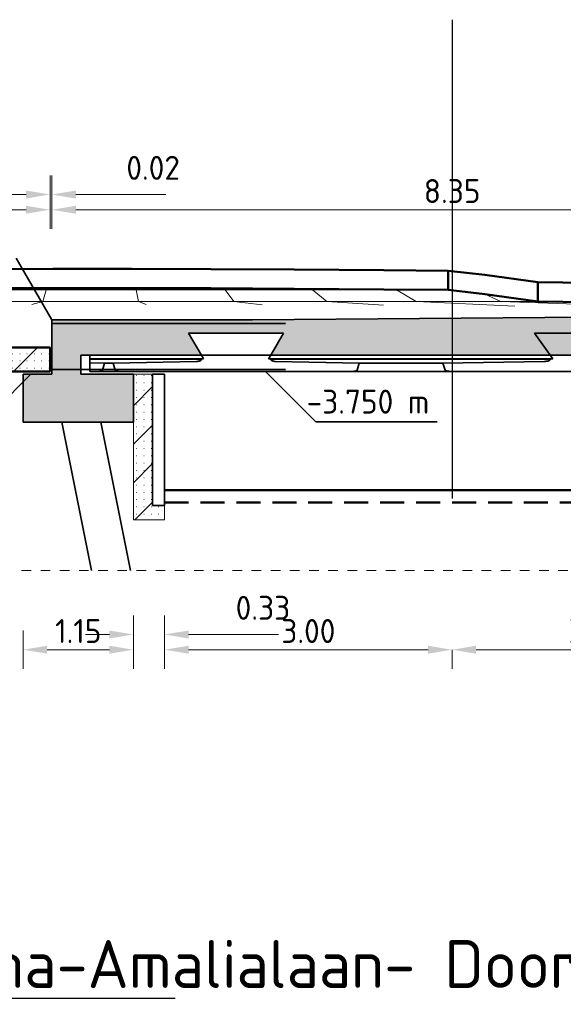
# Model space of a CAD drawing. Header units: metres. Extents: x 115954 to 115994, y 477007 to 477166.
# Tile 8 of 20: x 115966.29 to 115971.96, y 477074.25 to 477084.53. Entities that reach past the tile are written whole.
import ezdxf

# ---------------------------------------------------------------- set-up
doc = ezdxf.new("R2010")
doc.units = ezdxf.units.M
for name, pattern in [('DASHED2', [0.375, 0.25, -0.125]), ('XX-AFBREEK', [7, 4, -1, 1, -1]), ('XX-CENTER', [8, 5, -1, 1, -1])]:
    doc.linetypes.add(name, pattern=pattern)
doc.layers.get('Defpoints').update_dxf_attribs({"lineweight": 25})
for name, color, linetype, lineweight in [('G_IMPT', 8, 'Continuous', 18), ('N-CO-BC-BETONVORM-AD-1', 252, 'Continuous', 35), ('N-CO-BC-BETONVORM-G', 50, 'Continuous', 13), ('N-CO-BC-BETONVORM-G-1', 50, 'Continuous', 18), ('N-CO-BC-BETONVORM-G-2', 50, 'Continuous', 35), ('N-CO-BC-BETONVORM-GD', 90, 'Continuous', 18), ('N-CO-BC-BETONVORM-GD-1', 90, 'Continuous', 50), ('N-WE-GW-WATERGANG_WATERLIJN-GD', 150, 'Continuous', 50), ('N-WE-OG-BEBOUWING-GD', 7, 'Continuous', 35), ('X-XX-AL-AFBREEKLIJN-G', 7, 'XX-AFBREEK', 18), ('X-XX-AL-CONSTRUCTIELIJN-G', 7, 'Continuous', 35), ('X-XX-AL-DETAIL1-GD', 7, 'Continuous', 25), ('X-XX-AL-VERWIJZING-S', 7, 'Continuous', 25), ('X-XX-AL-VERWIJZING_DETAIL-T25', 7, 'Continuous', 25), ('X-XX-AL-VERWIJZING_DOORSNEDE-GD', 7, 'XX-CENTER', 25), ('X-XX-AL-VERWIJZING_DOORSNEDE-M', 7, 'Continuous', 18)]:
    doc.layers.add(name, color=color, linetype=linetype, lineweight=lineweight)
doc.styles.add('NLCS-ISO', font='NLCS-ISO.ttf')
doc.styles.add('NLCS-ISO-M100-T25', font='NLCS-ISO.ttf', dxfattribs={"height": 0.25})
doc.dimstyles.new('NLCS-M100-T25-PIJL_L2_H2', dxfattribs={"dimscale": 0.1, "dimtxt": 2.5, "dimasz": 2.5, "dimexe": 2, "dimexo": 2, "dimgap": 0.7, "dimtad": 1, "dimzin": 0, "dimdsep": 46, "dimtxsty": 'NLCS-ISO-M100-T25', "dimcen": 0, "dimdle": 2, "dimclrd": 256, "dimclre": 256, "dimclrt": 256, "dimazin": 0, "dimtfac": 1, "dimtdec": 3, "dimtofl": 0, "dimtmove": 0, "dimatfit": 3, "dimfxl": 2, "dimfxlon": 1, "dimtfillclr": 256, "dimtolj": 1, "dimtzin": 0, "dimlwd": -1, "dimlwe": -1, "dimarcsym": 0})
pattern_1 = [(45, (532892.163, -4715), (-201.1577371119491, 201.1577371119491), []), (0, (532892.163, -4715), (0, 76.2), [3.353, -72.847])]

# ---------------------------------------------------------------- blocks, each defined once
blk = doc.blocks.new('RHD_SC_Funderingspaal_Prefab_Betonpaal - 400x400 _5 op 1_-1047988-Section 4')
at = {"layer": 'N-CO-BC-BETONVORM-G-2'}
for p, q in [((529927.0688379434, -5829.873703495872), (529617.0940972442, -4280.0000000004)), ((530025.0156583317, -4280.000000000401), (530334.9903990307, -5829.873703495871))]:
    blk.add_line(p, q, dxfattribs=at)
blk = doc.blocks.new('Betonschort - Betonschort-1089031-Section 4')
at = {"layer": 'N-CO-BC-BETONVORM-G-1'}
h = blk.add_hatch(dxfattribs=at)
h.set_pattern_fill('FP_9', color=256, style=0, pattern_type=2)
h.set_pattern_definition(pattern_1)
h.paths.add_polyline_path([(530690.0548777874, -5300.000000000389), (530690.0548777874, -5150.000000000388), (530565.0548777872, -5150.000000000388), (530565.0548777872, -3780.000000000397), (530365.0548777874, -3780.000000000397), (530365.0548777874, -5300.000000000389)], flags=0)
at = {"layer": 'N-CO-BC-BETONVORM-GD'}
h = blk.add_hatch(dxfattribs=at)
h.set_pattern_fill('FP_9', color=256, style=0, pattern_type=2)
h.set_pattern_definition(pattern_1)
h.paths.add_polyline_path([(536690.0548777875, -5300.000000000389), (537015.0548777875, -5300.000000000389), (537015.0548777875, -3780.000000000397), (536815.0548777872, -3780.000000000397), (536815.0548777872, -5150.000000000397), (536690.0548777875, -5150.000000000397)], flags=0)
for p, q in [((530365.0548777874, -3780.0000000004), (530365.0548777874, -5300.000000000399)), ((530565.0548777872, -3780.0000000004), (530365.0548777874, -3780.0000000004)), ((530565.0548777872, -5150.000000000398), (530565.0548777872, -3780.0000000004)), ((537015.0548777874, -3780.0000000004), (536815.0548777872, -3780.0000000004)), ((536815.0548777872, -3780.0000000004), (536815.0548777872, -5150.000000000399)), ((537015.0548777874, -5300.0000000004), (537015.0548777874, -3780.0000000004)), ((530690.0548777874, -5150.000000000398), (530565.0548777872, -5150.000000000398)), ((530690.0548777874, -5300.000000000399), (530690.0548777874, -5150.000000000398)), ((536815.0548777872, -5150.000000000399), (536690.0548777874, -5150.000000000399)), ((536690.0548777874, -5150.000000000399), (536690.0548777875, -5300.0000000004)), ((530365.0548777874, -5300.000000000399), (530690.0548777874, -5300.000000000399)), ((536690.0548777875, -5300.0000000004), (537015.0548777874, -5300.0000000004))]:
    blk.add_line(p, q, dxfattribs=at)
blk = doc.blocks.new('GM_SLD_Wegontwerp - BH5593-RHD-DO-ZZ-M3-N-000004_SLD_Wegontwerp_dwg-1131003-Section 4')
at = {"layer": 'G_IMPT'}
for p, q in [((528528.0502342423, -2900.0000000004), (529456.3290616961, -2900.0000000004)), ((528528.0502342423, -2900.0000000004), (529456.3290616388, -2900.000000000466)), ((529419.7696241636, -3019.999999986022), (529456.3290616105, -2900.00000000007)), ((529456.3290616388, -2900.000000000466), (529525.2499993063, -2881.148249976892)), ((529456.3290616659, -2900.0000000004), (530393.1653559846, -2900.0000000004)), ((529456.3290616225, -2900.000000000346), (530393.1653559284, -2900.000000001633)), ((530393.1653559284, -2900.000000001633), (530343.8923860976, -2880.972980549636)), ((530419.0616640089, -3019.999964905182), (530393.1653559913, -2899.999999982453)), ((530393.1653559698, -2900.0000000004), (531323.9401001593, -2900.0000000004)), ((530393.165355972, -2900.000000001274), (531323.9401001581, -2900.000000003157)), ((531323.9401001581, -2900.000000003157), (531173.2745476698, -2882.868784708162)), ((531411.8880395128, -3019.999964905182), (531323.9401001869, -2900.000000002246)), ((531323.9401001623, -2900.0000000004), (532233.9087426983, -2900.0000000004)), ((531323.9401000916, -2900.000000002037), (532233.9087426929, -2900.000000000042)), ((532234.1288655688, -2900.000000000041), (532040.7551573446, -2886.989347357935)), ((532382.7560816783, -3019.999999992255), (532234.1288656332, -2900.000000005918)), ((532234.128865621, -2900.0000000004), (533109.1024643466, -2900.0000000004)), ((532234.1288656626, -2900.000000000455), (533109.1024642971, -2899.999999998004)), ((533109.5284610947, -2899.999999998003), (532978.8703665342, -2893.687624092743)), ((533316.5156502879, -3020.000000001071), (533109.5284611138, -2899.99999999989)), ((533109.528461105, -2900.0000000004), (533649.057053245, -2900.0000000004)), ((533109.528461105, -2900.0000000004), (533649.0570532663, -2900.000000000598)), ((534198.5957650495, -3020.000000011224), (534030.7000329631, -2943.135573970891)), ((529419.7696242, -3019.999999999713), (528429.6055416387, -3019.999999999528)), ((528429.6055416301, -3020.000000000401), (529419.7696241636, -3019.999999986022)), ((529305.3046319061, -3051.309287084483), (529419.7696242, -3019.999999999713)), ((530419.0616714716, -3020.000000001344), (529419.769624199, -3020.000000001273)), ((529419.769624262, -3020.000000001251), (530419.0616715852, -3020.000000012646)), ((530499.479098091, -3051.053617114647), (530419.0616714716, -3020.000000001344)), ((531411.8880652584, -3020.000000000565), (530419.0616714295, -3020.000000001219)), ((530419.0616714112, -3019.999999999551), (531411.8880652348, -3020.000000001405)), ((532382.7560817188, -3020.000000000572), (531411.8880651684, -3020.000000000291)), ((531411.8880652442, -3019.999999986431), (532382.7560816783, -3019.999999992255)), ((531709.3199466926, -3053.819074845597), (531412.3119351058, -3020.048195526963)), ((533316.5156502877, -3020.00000000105), (532382.756081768, -3020.000000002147)), ((532382.7560817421, -3020.000000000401), (533316.5156502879, -3020.000000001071)), ((532974.735970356, -3059.829844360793), (532383.4450194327, -3020.046353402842)), ((534198.5957650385, -3019.999999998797), (533316.5156502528, -3019.999999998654)), ((533316.5156502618, -3019.999999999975), (534198.5957650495, -3020.000000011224)), ((534343.1884804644, -3069.600790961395), (533317.4220046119, -3020.04378794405)), ((534585.2513230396, -3019.99999999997), (534198.5957650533, -3020.000000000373)), ((534198.5957650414, -3019.999999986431), (534585.2513229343, -3019.999999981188)), ((535877.5191608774, -3084.052394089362), (534199.6583670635, -3020.040539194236))]:
    blk.add_line(p, q, dxfattribs=at)
at = {"layer": 'N-CO-BC-BETONVORM-GD-1'}
for p, q in [((529525.2499992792, -2681.148249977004), (528691.3840083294, -2683.40857493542)), ((530343.8923860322, -2680.972980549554), (529525.2499992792, -2681.148249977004)), ((531173.274547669, -2682.868784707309), (530343.8923860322, -2680.972980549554)), ((532040.755157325, -2686.989347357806), (531173.274547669, -2682.868784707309)), ((532978.8703665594, -2693.687624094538), (532040.755157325, -2686.989347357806)), ((533649.0570531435, -2699.999999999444), (532978.8703665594, -2693.687624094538)), ((534030.7000329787, -2743.135573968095), (533649.0570532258, -2699.99999999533)), ((533649.0570532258, -2699.99999999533), (533649.057053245, -2900.0000000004)), ((533649.0570532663, -2900.000000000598), (533649.0570531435, -2699.999999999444)), ((534585.2513230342, -2819.999999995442), (534030.7000329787, -2743.135573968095)), ((535258.8992923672, -2827.781000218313), (534585.2513231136, -2820.000000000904)), ((534585.2513231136, -2820.000000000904), (534585.2513230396, -3019.999964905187)), ((534585.2513229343, -3019.999964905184), (534585.2513230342, -2819.999999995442)), ((528691.3840082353, -2883.408574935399), (529525.2499993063, -2881.148249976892)), ((529525.2499993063, -2881.148249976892), (530343.8923860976, -2880.972980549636)), ((530343.8923860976, -2880.972980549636), (531173.2745476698, -2882.868784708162)), ((531173.2745476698, -2882.868784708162), (532040.7551573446, -2886.989347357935)), ((532040.7551573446, -2886.989347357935), (532978.8703665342, -2893.687624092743)), ((532978.8703665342, -2893.687624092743), (533649.0570532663, -2900.000000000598)), ((533649.057053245, -2900.0000000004), (534030.7000329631, -2943.135573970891)), ((534030.7000329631, -2943.135573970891), (534585.250706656, -3019.999914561)), ((534585.2513230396, -3019.99999999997), (535258.8992923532, -3027.781000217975))]:
    blk.add_line(p, q, dxfattribs=at)
blk = doc.blocks.new('GM_SLD_Wegontwerp - GM_SLD_Wegontwerp-1131005-Section 4')
blk.add_blockref('GM_SLD_Wegontwerp - BH5593-RHD-DO-ZZ-M3-N-000004_SLD_Wegontwerp_dwg-1131003-Section 4', (0, 0))
blk = doc.blocks.new('CIB_GM_ADP1_Stootplaat_ROK_DYN - Type 1 D250 L5000-1132024-Section 4')
at = {"layer": 'N-CO-BC-BETONVORM-G-1'}
h = blk.add_hatch(dxfattribs=at)
h.set_pattern_fill('FP_9', color=256, style=0, pattern_type=2)
h.set_pattern_definition(pattern_1)
h.paths.add_polyline_path([(529495.054877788, -3750.000000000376), (529495.054877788, -3500.000000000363), (524495.0548777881, -3500.000000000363), (524495.0548777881, -3750.000000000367), (529460.0237185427, -3750.000000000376)], flags=0)
at = {"layer": 'N-CO-BC-BETONVORM-GD-1'}
for p, q in [((524495.0548777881, -3500.000000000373), (524495.0548777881, -3750.000000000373)), ((529495.054877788, -3500.000000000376), (524495.0548777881, -3500.000000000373)), ((529495.054877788, -3750.000000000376), (529495.054877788, -3500.000000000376)), ((524495.0548777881, -3750.000000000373), (529495.054877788, -3750.000000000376))]:
    blk.add_line(p, q, dxfattribs=at)
blk = doc.blocks.new('CIB_DI_Afbreeklijn - Type 1-1143536-Section 4')
at = {"layer": 'X-XX-AL-AFBREEKLIJN-G'}
blk.add_line((549098.1042987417, -5829.87370349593), (525098.1042987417, -5829.873703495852), dxfattribs=at)
blk = doc.blocks.new('*D98')
at = {"layer": 'Defpoints', "color": 0, "transparency": 16777216}
for p in [(115966.6074318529, 477082.5495159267), (115961.6074318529, 477081.1122948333), (115966.6074318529, 477081.1122948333)]:
    blk.add_point(p, dxfattribs=at)
at = {"layer": 'X-XX-AL-VERWIJZING_DOORSNEDE-M', "transparency": 16777216}
for p, q in [((115961.6074318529, 477082.3495159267), (115961.6074318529, 477082.7495159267)), ((115966.6074318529, 477082.3495159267), (115966.6074318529, 477082.7495159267)), ((115961.8574318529, 477082.5495159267), (115966.3574318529, 477082.5495159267))]:
    blk.add_line(p, q, dxfattribs=at)
for points in [[(115961.8574318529, 477082.5911825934), (115961.8574318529, 477082.50784926), (115961.6074318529, 477082.5495159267)], [(115966.3574318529, 477082.5911825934), (115966.3574318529, 477082.50784926), (115966.6074318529, 477082.5495159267)]]:
    blk.add_solid(points, dxfattribs=at)
at = {"layer": 'X-XX-AL-VERWIJZING_DOORSNEDE-M', "transparency": 16777216, "insert": (115964.1074318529, 477082.7445159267), "char_height": 0.25, "width": 0.2756049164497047, "attachment_point": 5, "style": 'NLCS-ISO-M100-T25'}
blk.add_mtext('\\A1;5.00', dxfattribs=at)
blk = doc.blocks.new('*D99')
at = {"layer": 'Defpoints', "color": 0, "transparency": 16777216}
for p in [(115966.6274318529, 477082.7085288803), (115966.6274318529, 477081.2322948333), (115966.6074318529, 477081.1122948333)]:
    blk.add_point(p, dxfattribs=at)
at = {"layer": 'X-XX-AL-VERWIJZING_DOORSNEDE-M', "transparency": 16777216}
for p, q in [((115966.6074318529, 477082.5085288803), (115966.6074318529, 477082.9085288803)), ((115966.6274318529, 477082.5085288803), (115966.6274318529, 477082.9085288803)), ((115966.3574318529, 477082.7085288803), (115966.1074318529, 477082.7085288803)), ((115966.8774318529, 477082.7085288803), (115967.8174318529, 477082.7085288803))]:
    blk.add_line(p, q, dxfattribs=at)
for points in [[(115966.3574318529, 477082.750195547), (115966.3574318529, 477082.6668622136), (115966.6074318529, 477082.7085288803)], [(115966.8774318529, 477082.750195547), (115966.8774318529, 477082.6668622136), (115966.6274318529, 477082.7085288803)]]:
    blk.add_solid(points, dxfattribs=at)
at = {"layer": 'X-XX-AL-VERWIJZING_DOORSNEDE-M', "transparency": 16777216, "insert": (115967.4035306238, 477083.1118622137), "char_height": 0.25, "width": 0.1378024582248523, "attachment_point": 1, "line_spacing_factor": 1.135194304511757, "style": 'NLCS-ISO-M100-T25'}
blk.add_mtext('\\A1;0.02', dxfattribs=at)
blk = doc.blocks.new('*D100')
at = {"layer": 'Defpoints', "color": 0, "transparency": 16777216}
for p in [(115974.9774318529, 477082.5495159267), (115966.6274318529, 477081.2322948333), (115974.9774318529, 477081.2322948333)]:
    blk.add_point(p, dxfattribs=at)
at = {"layer": 'X-XX-AL-VERWIJZING_DOORSNEDE-M', "transparency": 16777216}
for p, q in [((115966.6274318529, 477082.3495159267), (115966.6274318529, 477082.7495159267)), ((115974.9774318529, 477082.3495159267), (115974.9774318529, 477082.7495159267)), ((115966.8774318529, 477082.5495159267), (115974.7274318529, 477082.5495159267))]:
    blk.add_line(p, q, dxfattribs=at)
for points in [[(115966.8774318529, 477082.5911825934), (115966.8774318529, 477082.50784926), (115966.6274318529, 477082.5495159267)], [(115974.7274318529, 477082.5911825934), (115974.7274318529, 477082.50784926), (115974.9774318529, 477082.5495159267)]]:
    blk.add_solid(points, dxfattribs=at)
at = {"layer": 'X-XX-AL-VERWIJZING_DOORSNEDE-M', "transparency": 16777216, "insert": (115970.8024318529, 477082.7445159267), "char_height": 0.25, "width": 0.2756049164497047, "attachment_point": 5, "style": 'NLCS-ISO-M100-T25'}
blk.add_mtext('\\A1;8.35', dxfattribs=at)
blk = doc.blocks.new('*D106')
at = {"layer": 'Defpoints', "color": 0, "transparency": 16777216}
for p in [(115966.3274318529, 477080.3322948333), (115967.4774318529, 477079.3122948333), (115967.4774318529, 477077.9560990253)]:
    blk.add_point(p, dxfattribs=at)
at = {"layer": 'X-XX-AL-VERWIJZING_DOORSNEDE-M', "transparency": 16777216}
for p, q in [((115966.3274318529, 477078.1560990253), (115966.3274318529, 477077.7560990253)), ((115967.4774318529, 477078.1560990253), (115967.4774318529, 477077.7560990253)), ((115966.5774318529, 477077.9560990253), (115967.2274318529, 477077.9560990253))]:
    blk.add_line(p, q, dxfattribs=at)
for points in [[(115966.5774318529, 477077.997765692), (115966.5774318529, 477077.9144323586), (115966.3274318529, 477077.9560990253)], [(115967.2274318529, 477077.997765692), (115967.2274318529, 477077.9144323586), (115967.4774318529, 477077.9560990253)]]:
    blk.add_solid(points, dxfattribs=at)
at = {"layer": 'X-XX-AL-VERWIJZING_DOORSNEDE-M', "transparency": 16777216, "insert": (115966.9024318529, 477078.1510990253), "char_height": 0.25, "width": 0.2346366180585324, "attachment_point": 5, "style": 'NLCS-ISO-M100-T25'}
blk.add_mtext('\\A1;1.15', dxfattribs=at)
blk = doc.blocks.new('*D107')
at = {"layer": 'Defpoints', "color": 0, "transparency": 16777216}
for p in [(115967.8024318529, 477079.4622948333), (115967.4774318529, 477079.3122948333), (115967.8024318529, 477078.115111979)]:
    blk.add_point(p, dxfattribs=at)
at = {"layer": 'X-XX-AL-VERWIJZING_DOORSNEDE-M', "transparency": 16777216}
for p, q in [((115967.4774318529, 477078.315111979), (115967.4774318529, 477077.9151119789)), ((115967.8024318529, 477078.315111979), (115967.8024318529, 477077.9151119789)), ((115967.2274318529, 477078.115111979), (115966.9774318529, 477078.115111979)), ((115968.0524318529, 477078.115111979), (115968.9924318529, 477078.115111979))]:
    blk.add_line(p, q, dxfattribs=at)
for points in [[(115967.2274318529, 477078.1567786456), (115967.2274318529, 477078.0734453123), (115967.4774318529, 477078.115111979)], [(115968.0524318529, 477078.1567786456), (115968.0524318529, 477078.0734453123), (115967.8024318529, 477078.115111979)]]:
    blk.add_solid(points, dxfattribs=at)
at = {"layer": 'X-XX-AL-VERWIJZING_DOORSNEDE-M', "transparency": 16777216, "insert": (115968.5440800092, 477078.5184453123), "char_height": 0.25, "width": 0.2067036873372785, "attachment_point": 1, "line_spacing_factor": 1.135194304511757, "style": 'NLCS-ISO-M100-T25'}
blk.add_mtext('\\A1;0.33', dxfattribs=at)
blk = doc.blocks.new('*D108')
at = {"layer": 'Defpoints', "color": 0, "transparency": 16777216}
for p in [(115967.8024318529, 477079.4622948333), (115970.8024318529, 477078.0975203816), (115970.8024318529, 477077.9560990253)]:
    blk.add_point(p, dxfattribs=at)
at = {"layer": 'X-XX-AL-VERWIJZING_DOORSNEDE-M', "transparency": 16777216}
for p, q in [((115967.8024318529, 477078.1560990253), (115967.8024318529, 477077.7560990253)), ((115968.0524318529, 477077.9560990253), (115970.5524318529, 477077.9560990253)), ((115970.8024318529, 477077.9560990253), (115970.8024318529, 477077.7560990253))]:
    blk.add_line(p, q, dxfattribs=at)
for points in [[(115968.0524318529, 477077.997765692), (115968.0524318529, 477077.9144323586), (115967.8024318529, 477077.9560990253)], [(115970.5524318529, 477077.997765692), (115970.5524318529, 477077.9144323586), (115970.8024318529, 477077.9560990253)]]:
    blk.add_solid(points, dxfattribs=at)
at = {"layer": 'X-XX-AL-VERWIJZING_DOORSNEDE-M', "transparency": 16777216, "insert": (115969.3024318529, 477078.1510990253), "char_height": 0.25, "width": 0.2756049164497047, "attachment_point": 5, "style": 'NLCS-ISO-M100-T25'}
blk.add_mtext('\\A1;3.00', dxfattribs=at)
blk = doc.blocks.new('*D109')
at = {"layer": 'Defpoints', "color": 0, "transparency": 16777216}
for p in [(115973.8024318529, 477079.4622948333), (115970.8024318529, 477078.0975203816), (115973.8024318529, 477077.9560990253)]:
    blk.add_point(p, dxfattribs=at)
at = {"layer": 'X-XX-AL-VERWIJZING_DOORSNEDE-M', "transparency": 16777216}
for p, q in [((115973.8024318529, 477078.1560990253), (115973.8024318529, 477077.7560990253)), ((115970.8024318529, 477077.9560990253), (115970.8024318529, 477077.7560990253)), ((115971.0524318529, 477077.9560990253), (115973.5524318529, 477077.9560990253))]:
    blk.add_line(p, q, dxfattribs=at)
for points in [[(115971.0524318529, 477077.997765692), (115971.0524318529, 477077.9144323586), (115970.8024318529, 477077.9560990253)], [(115973.5524318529, 477077.997765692), (115973.5524318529, 477077.9144323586), (115973.8024318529, 477077.9560990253)]]:
    blk.add_solid(points, dxfattribs=at)
at = {"layer": 'X-XX-AL-VERWIJZING_DOORSNEDE-M', "transparency": 16777216, "insert": (115972.3024318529, 477078.1510990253), "char_height": 0.25, "width": 0.2756049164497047, "attachment_point": 5, "style": 'NLCS-ISO-M100-T25'}
blk.add_mtext('\\A1;3.00', dxfattribs=at)
blk = doc.blocks.new('SAL-VERWIJZING_ONDERSCHRIFT-SO')
at = {"style": 'NLCS-ISO'}
for tag, p, height in [('OMSCHRIJVING', (0, 1.25), 5), ('SCHAAL', (18.15091668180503, -3.75), 2.5)]:
    blk.add_attdef(tag, p, '', height=height, dxfattribs=at)

msp = doc.modelspace()

# ---------------------------------------------------------------- hatches: boundary and pattern name
at = {"layer": 'N-CO-BC-BETONVORM-AD-1'}
msp.add_hatch(color=256, dxfattribs=at).paths.add_polyline_path([(115969.0368333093, 477081.0322948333), (115974.6774318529, 477081.0322948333), (115974.6774318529, 477081.2322948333), (115974.9774318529, 477081.2322948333), (115974.9774318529, 477081.4490294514), (115968.6082363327, 477081.3998740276), (115966.6274318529, 477081.3998740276), (115966.6274318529, 477081.2322948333), (115966.9274318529, 477081.2322948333), (115966.9274318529, 477081.0322948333), (115968.1871451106, 477081.0322948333), (115968.0530622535, 477081.2622948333), (115969.0449199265, 477081.2622948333), (115968.9108370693, 477081.0322948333)], flags=0)
at = {"layer": 'N-CO-BC-BETONVORM-G'}
msp.add_hatch(color=256, dxfattribs=at).paths.add_polyline_path([(115967.3224454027, 477080.3322948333), (115967.4774318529, 477080.3322948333), (115967.4774318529, 477080.8322948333), (115966.9274318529, 477080.8322948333), (115966.9274318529, 477081.2322948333), (115966.6274318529, 477081.2322948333), (115966.6274318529, 477080.8322948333), (115966.3274318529, 477080.8322948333), (115966.3274318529, 477080.3322948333), (115966.4652514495, 477080.3322948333)], flags=0)

# ---------------------------------------------------------------- linework, layer by layer
at = {"layer": 'N-WE-GW-WATERGANG_WATERLIJN-GD'}
msp.add_line((115967.8024318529, 477079.6222948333), (115973.8024318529, 477079.6222948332), dxfattribs=at)
at = {"layer": 'N-WE-GW-WATERGANG_WATERLIJN-GD', "linetype": 'DASHED2'}
msp.add_line((115967.8024318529, 477079.4922948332), (115973.8024318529, 477079.4922948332), dxfattribs=at)
at = {"layer": 'N-WE-OG-BEBOUWING-GD'}
for p, q in [((115966.6274318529, 477081.3998740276), (115966.2552510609, 477082.0445100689)), ((115974.9774318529, 477081.4490294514), (115968.719340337, 477081.3998740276)), ((115968.719340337, 477081.3998740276), (115966.6274318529, 477081.3998740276)), ((115966.6274318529, 477081.3998740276), (115966.6274318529, 477081.2322948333)), ((115966.6274318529, 477081.3622948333), (115969.0649573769, 477081.3622948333)), ((115966.6274318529, 477081.2322948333), (115966.6274318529, 477080.8322948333)), ((115969.0449199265, 477081.2622948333), (115968.0530622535, 477081.2622948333)), ((115968.0530622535, 477081.2622948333), (115968.1871451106, 477081.0322948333)), ((115968.1871451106, 477081.0322948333), (115968.0530622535, 477081.2622948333)), ((115968.0530622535, 477081.2622948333), (115969.0449199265, 477081.2622948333)), ((115968.9108370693, 477081.0322948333), (115969.0449199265, 477081.2622948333)), ((115969.0449199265, 477081.2622948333), (115968.9108370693, 477081.0322948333)), ((115972.8686628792, 477081.2622948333), (115971.6625484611, 477081.2622948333)), ((115971.6625484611, 477081.2622948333), (115971.8539676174, 477080.9922717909)), ((115966.9274318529, 477080.8322948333), (115966.9274318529, 477081.0322948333)), ((115966.9274318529, 477081.0322948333), (115968.1871451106, 477081.0322948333)), ((115967.024480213, 477081.0322948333), (115967.0244795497, 477080.9922717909)), ((115967.0244795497, 477080.9922717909), (115968.2099024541, 477080.9922717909)), ((115967.0244795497, 477080.9922717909), (115967.0244802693, 477080.9900793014)), ((115968.2104773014, 477080.9922717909), (115968.1851663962, 477080.9900792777)), ((115968.1871451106, 477081.0322948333), (115968.2104773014, 477080.9922717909)), ((115968.91078746, 477081.0322948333), (115968.1871451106, 477081.0322948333)), ((115968.8875048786, 477080.9922717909), (115968.9108370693, 477081.0322948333)), ((115968.9128157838, 477080.9900792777), (115968.8875048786, 477080.9922717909)), ((115968.8875048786, 477080.9922717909), (115971.8539676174, 477080.9922717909)), ((115968.9108370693, 477081.0322948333), (115974.6774318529, 477081.0322948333)), ((115971.8539676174, 477080.9922717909), (115971.8231891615, 477080.9900792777)), ((115967.0244334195, 477080.9472948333), (115967.0244582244, 477080.9657241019)), ((115967.0244802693, 477080.9900792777), (115968.1851663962, 477080.9900792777)), ((115967.0244816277, 477080.965724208), (115967.0245014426, 477080.9510023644)), ((115967.1754898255, 477080.9472948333), (115967.0245014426, 477080.9510023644)), ((115967.0245014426, 477080.9510023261), (115967.0245014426, 477080.8622948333)), ((115967.1566526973, 477080.8755422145), (115967.1754897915, 477080.9472947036)), ((115967.1754898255, 477080.9472948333), (115967.2648562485, 477080.9472948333)), ((115968.1373832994, 477080.965724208), (115967.2648562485, 477080.9472948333)), ((115967.2648562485, 477080.9472948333), (115967.2867552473, 477080.8755422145)), ((115968.9128157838, 477080.9900792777), (115971.8227136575, 477080.9900792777)), ((115969.8331259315, 477080.9472948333), (115968.9605988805, 477080.965724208)), ((115969.8112269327, 477080.8755422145), (115969.8331259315, 477080.9472948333)), ((115969.8331259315, 477080.9472948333), (115970.7040776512, 477080.9472948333)), ((115971.7650841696, 477080.965724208), (115970.7040776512, 477080.9472948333)), ((115970.7040776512, 477080.9472948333), (115970.7307071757, 477080.8755422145)), ((115966.4072615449, 477080.8322948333), (115965.8880359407, 477080.3130692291)), ((115966.6274318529, 477080.8322948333), (115966.3274318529, 477080.8322948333)), ((115966.3274318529, 477080.8322948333), (115966.3274318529, 477080.3322948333)), ((115966.9273890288, 477080.8822948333), (115966.6274318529, 477080.8822948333)), ((115967.0245014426, 477080.8822948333), (115966.9274318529, 477080.8822948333)), ((115967.4774318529, 477080.8322948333), (115966.9274318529, 477080.8322948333)), ((115967.0245014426, 477080.8622948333), (115967.0244351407, 477080.8622948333)), ((115967.0245014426, 477080.8622948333), (115967.1234095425, 477080.8622948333)), ((115969.0649573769, 477080.8822948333), (115967.0245442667, 477080.8822948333)), ((115967.1234095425, 477080.8622948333), (115967.3254018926, 477080.8622948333)), ((115967.1353081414, 477080.8632745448), (115967.140756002, 477080.8644662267)), ((115967.1407660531, 477080.8644689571), (115967.1456524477, 477080.8660857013)), ((115967.1456543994, 477080.8660864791), (115967.1498034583, 477080.868069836)), ((115967.1498064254, 477080.8680715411), (115967.1530854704, 477080.8703561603)), ((115967.1530912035, 477080.8703610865), (115967.155398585, 477080.8728788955)), ((115967.1553986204, 477080.8728789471), (115967.1566526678, 477080.8755421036)), ((115967.3254018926, 477080.8622948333), (115969.7725802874, 477080.8622948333)), ((115967.4774318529, 477080.3322948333), (115967.4774318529, 477080.8322948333)), ((115967.6774318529, 477080.8322948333), (115967.6774318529, 477079.4622948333)), ((115967.8024318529, 477080.8322948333), (115967.6774318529, 477080.8322948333)), ((115967.8024318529, 477079.4622948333), (115967.8024318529, 477080.8322948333)), ((115968.8542596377, 477080.8622948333), (115969.3810808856, 477080.3354735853)), ((115969.7725802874, 477080.8622948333), (115970.7777020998, 477080.8622948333)), ((115970.7777020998, 477080.8622948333), (115973.7535092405, 477080.8622948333)), ((115966.3274318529, 477080.3322948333), (115967.4774318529, 477080.3322948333)), ((115969.3810808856, 477080.3354735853), (115970.6449956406, 477080.3354735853)), ((115967.6774318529, 477079.4622948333), (115967.8024318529, 477079.4622948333))]:
    msp.add_line(p, q, dxfattribs=at)
at = {"layer": 'N-WE-OG-BEBOUWING-GD', "flags": 128}
for points in [[(115967.0244802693, 477080.9900792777), (115967.0244802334, 477080.9857724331), (115967.0244802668, 477080.9814619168), (115967.0244803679, 477080.9773501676), (115967.0244805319, 477080.9736302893), (115967.0244807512, 477080.970476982), (115967.0244810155, 477080.9680383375), (115967.0244813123, 477080.9664288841), (115967.0244816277, 477080.965724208)], [(115968.1851663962, 477080.9900792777), (115968.1863707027, 477080.9866406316), (115968.1860150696, 477080.9831734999), (115968.1841102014, 477080.9797822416), (115968.1807134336, 477080.9765689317), (115968.1759270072, 477080.9736302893), (115968.1698949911, 477080.9710547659), (115968.162798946, 477080.9689198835), (115968.1548524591, 477080.9672899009), (115968.1462947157, 477080.9662138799), (115968.1373832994, 477080.965724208)], [(115968.9605988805, 477080.965724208), (115968.9516874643, 477080.9662138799), (115968.9431297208, 477080.9672899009), (115968.935183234, 477080.9689198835), (115968.9280871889, 477080.9710547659), (115968.9220551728, 477080.9736302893), (115968.9172687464, 477080.9765689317), (115968.9138719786, 477080.9797822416), (115968.9119671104, 477080.9831734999), (115968.9116114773, 477080.9866406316), (115968.9128157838, 477080.9900792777)], [(115971.8231891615, 477080.9900792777), (115971.824598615, 477080.9869559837), (115971.8244410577, 477080.9838012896), (115971.8227204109, 477080.9806937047), (115971.8194794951, 477080.9777105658), (115971.8147989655, 477080.9749261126), (115971.8087953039, 477080.9724096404), (115971.8016179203, 477080.9702237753), (115971.7934454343, 477080.9684229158), (115971.7844812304, 477080.9670518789), (115971.774948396, 477080.9661447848), (115971.7650841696, 477080.965724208)], [(115967.124510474, 477080.8623033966), (115967.1294584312, 477080.8625417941), (115967.135307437, 477080.8632744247)], [(115967.2867552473, 477080.8755422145), (115967.2882131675, 477080.8728789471), (115967.2908956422, 477080.8703610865), (115967.2947143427, 477080.8680715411), (115967.2995435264, 477080.8660857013), (115967.3052241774, 477080.8644689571), (115967.3115692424, 477080.8632745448), (115967.3183697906, 477080.8625417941), (115967.3241220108, 477080.8623033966)], [(115969.7739012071, 477080.862303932), (115969.7796123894, 477080.8625417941), (115969.7864129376, 477080.8632745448), (115969.7927580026, 477080.8644689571), (115969.7984386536, 477080.8660857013), (115969.8032678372, 477080.8680715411), (115969.8070865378, 477080.8703610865), (115969.8097690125, 477080.8728789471), (115969.8112269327, 477080.8755422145)], [(115970.7307071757, 477080.8755422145), (115970.7324800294, 477080.8728789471), (115970.7357419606, 477080.8703610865), (115970.7403855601, 477080.8680715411), (115970.7462579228, 477080.8660857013), (115970.7531656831, 477080.8644689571), (115970.7608813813, 477080.8632745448), (115970.769150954, 477080.8625417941), (115970.776095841, 477080.862303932)]]:
    msp.add_lwpolyline(points, dxfattribs=at)
at = {"layer": 'X-XX-AL-DETAIL1-GD', "flags": 128}
msp.add_lwpolyline([(115962.2577889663, 477074.3175048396), (115967.9140755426, 477074.3175048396)], dxfattribs=at)
at = {"layer": 'X-XX-AL-VERWIJZING_DOORSNEDE-GD'}
msp.add_lwpolyline([(115970.8024318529, 477084.5337652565), (115970.8024318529, 477078.7824211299)], dxfattribs=at)

# ---------------------------------------------------------------- block references
at = {"layer": 'N-CO-BC-BETONVORM-G-1', "xscale": 0.001, "yscale": 0.001, "zscale": 0.001}
for name in ['GM_SLD_Wegontwerp - GM_SLD_Wegontwerp-1131005-Section 4', 'Betonschort - Betonschort-1089031-Section 4']:
    msp.add_blockref(name, (115437.1123769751, 477084.6122948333), dxfattribs=at)
at = {"layer": 'N-CO-BC-BETONVORM-G-2', "xscale": 0.001, "yscale": 0.001, "zscale": 0.001}
for name in ['CIB_GM_ADP1_Stootplaat_ROK_DYN - Type 1 D250 L5000-1132024-Section 4', 'RHD_SC_Funderingspaal_Prefab_Betonpaal - 400x400 _5 op 1_-1047988-Section 4']:
    msp.add_blockref(name, (115437.1123769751, 477084.6122948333), dxfattribs=at)
at = {"layer": 'X-XX-AL-CONSTRUCTIELIJN-G', "xscale": 0.001, "yscale": 0.001, "zscale": 0.001}
msp.add_blockref('CIB_DI_Afbreeklijn - Type 1-1143536-Section 4', (115437.1123769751, 477084.6122948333), dxfattribs=at)
at = {"layer": 'X-XX-AL-VERWIJZING-S'}
ref = msp.add_blockref('SAL-VERWIJZING_ONDERSCHRIFT-SO', (115962.2577889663, 477074.2996524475), dxfattribs=dict(at, xscale=0.1, yscale=0.1, zscale=0.1))
ref.add_attrib('OMSCHRIJVING', 'Brug Catharina-Amalialaan- Doorsnede C-C"', (115962.2577889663, 477074.4246524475), dxfattribs={"layer": '0', "height": 0.5, "style": 'NLCS-ISO'})

# ---------------------------------------------------------------- texts
at = {"layer": 'X-XX-AL-VERWIJZING_DETAIL-T25', "insert": (115969.2844577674, 477080.6711532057), "char_height": 0.25, "width": 1.585290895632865, "attachment_point": 1, "line_spacing_factor": 1.135194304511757, "style": 'NLCS-ISO-M100-T25'}
msp.add_mtext('-3.750 m', dxfattribs=at)

# ---------------------------------------------------------------- dimensions: what is measured, and where the dimension line sits
at = {"layer": 'X-XX-AL-VERWIJZING_DOORSNEDE-M'}
for base, p1, p2, picture, middle in [((115966.6274318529, 477082.7085288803), (115966.6074318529, 477081.1122948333), (115966.6274318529, 477081.2322948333), '*D99', (115967.4724318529, 477082.7085288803)), ((115967.8024318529, 477078.115111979), (115967.4774318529, 477079.3122948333), (115967.8024318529, 477079.4622948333), '*D107', (115968.6474318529, 477078.115111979))]:
    dim = msp.add_linear_dim(base=base, p1=p1, p2=p2, dimstyle='NLCS-M100-T25-PIJL_L2_H2', dxfattribs=at)
    dim.commit()
    dim.dimension.update_dxf_attribs({"geometry": picture, "text_midpoint": middle, "dimtype": 160})
for base, p1, p2, picture, middle in [((115966.6074318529, 477082.5495159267), (115961.6074318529, 477081.1122948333), (115966.6074318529, 477081.1122948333), '*D98', (115964.1074318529, 477082.7445159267)), ((115974.9774318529, 477082.5495159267), (115966.6274318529, 477081.2322948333), (115974.9774318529, 477081.2322948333), '*D100', (115970.8024318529, 477082.7445159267)), ((115967.4774318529, 477077.9560990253), (115966.3274318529, 477080.3322948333), (115967.4774318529, 477079.3122948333), '*D106', (115966.9024318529, 477078.1510990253)), ((115970.8024318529, 477077.9560990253), (115967.8024318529, 477079.4622948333), (115970.8024318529, 477078.0975203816), '*D108', (115969.3024318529, 477078.1510990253)), ((115973.8024318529, 477077.9560990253), (115970.8024318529, 477078.0975203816), (115973.8024318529, 477079.4622948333), '*D109', (115972.3024318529, 477078.1510990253))]:
    dim = msp.add_linear_dim(base=base, p1=p1, p2=p2, dimstyle='NLCS-M100-T25-PIJL_L2_H2', dxfattribs=at)
    dim.commit()
    dim.dimension.update_dxf_attribs({"geometry": picture, "text_midpoint": middle})

doc.saveas('drawing.dxf')
